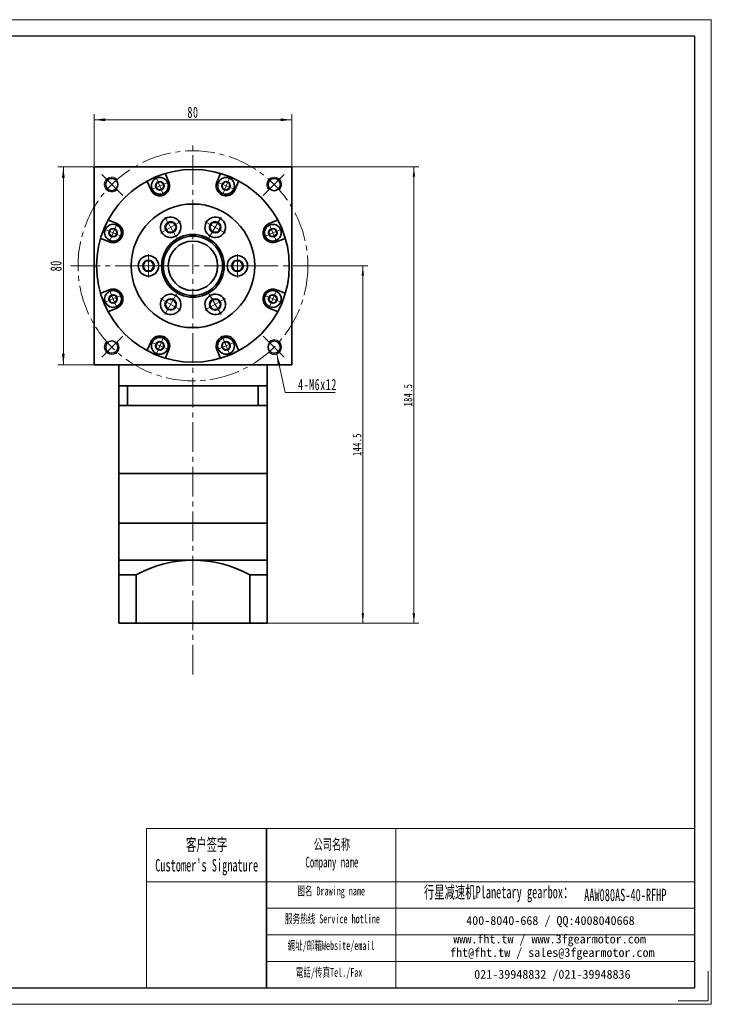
# Model space of a CAD drawing. Header units: millimetres. Extents: x -284 to 279, y -184 to 233.
# Tile 2 of 2: x -1 to 279, y -184 to 215. Entities that reach past the tile are written whole.
import ezdxf

# ---------------------------------------------------------------- set-up
doc = ezdxf.new("R2010")
doc.units = ezdxf.units.MM
doc.set_wipeout_variables(frame=1)
doc.linetypes.add('点画线', pattern=[18, 12, -2, 2, -2])
doc.layers.get('0').update_dxf_attribs({"lineweight": 35})
for name, color, linetype, lineweight in [('7标注层', 4, 'Continuous', 18), ('EB0_1', 7, 'Continuous', 35), ('SLD-0', 7, 'Continuous', 18), ('中心线层', 1, '点画线', 18), ('图框_外框线', 7, 'Continuous', 18), ('尺寸线层', 3, 'Continuous', 18), ('粗实线层', 7, 'Continuous', 35)]:
    doc.layers.add(name, color=color, linetype=linetype, lineweight=lineweight)
doc.styles.add('SLDTEXTSTYLE4', font='txt', dxfattribs={"width": 0.611111})
doc.styles.add('标准', font='txt', dxfattribs={"width": 0.667})
doc.dimstyles.new('a4-1-1.5', dxfattribs={"dimtxt": 4.5, "dimasz": 4.5, "dimexe": 2.25, "dimexo": 0, "dimgap": 0.75, "dimtad": 1, "dimdec": 3, "dimdsep": 46, "dimtxsty": '标准', "dimblk": '_CAXARROW', "dimcen": 0, "dimdle": 9, "dimazin": 2, "dimtfac": 0.707107, "dimtdec": 3, "dimtix": 1, "dimtmove": 2, "dimatfit": 3, "dimfxl": 0, "dimfrac": 2, "dimtolj": 1, "dimarcsym": 0})
doc.dimstyles.new('标准', dxfattribs={"dimtxt": 3.5, "dimasz": 4, "dimexe": 2, "dimexo": 0, "dimtad": 1, "dimdsep": 46, "dimtxsty": '标准', "dimblk": '_CAXARROW', "dimcen": 0, "dimdle": 8, "dimazin": 2, "dimtfac": 0.707107, "dimtdec": 3, "dimtmove": 2, "dimatfit": 3, "dimfxl": 0, "dimfrac": 2, "dimtolj": 1, "dimarcsym": 0})

# ---------------------------------------------------------------- blocks, each defined once
blk = doc.blocks.new('*X5')
at = {"layer": '中心线层', "linetype": '点画线', "lineweight": 18}
for p, q in [((0, -4.76), (0, 4.76)), ((-4.76, 0), (4.76, 0))]:
    blk.add_line(p, q, dxfattribs=at)
at = {"layer": '粗实线层'}
for p, q in [((-2.31, 0), (-1.15, 2)), ((-2.31, 0), (-1.15, -2)), ((-1.15, 2), (1.15, 2)), ((2.31, 0), (1.15, 2)), ((2.31, 0), (1.15, 2)), ((2.31, 0), (1.15, -2)), ((-1.15, -2), (1.15, -2))]:
    blk.add_line(p, q, dxfattribs=at)
blk.add_circle((0, 0), 2.31, dxfattribs=at)
for start, end in [(0, 180), (180, 360)]:
    blk.add_arc((0, 0), 4.14, start, end, dxfattribs=at)
blk = doc.blocks.new('3432432432_2_1')
at = {"color": 7, "linetype": 'Continuous'}
for radius in [25, 12.68, 12]:
    blk.add_circle((0, 0), radius, dxfattribs=at)
at = {"layer": '粗实线层'}
for p, rotation in [((-9, 15.59), 299.9999999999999), ((9, 15.59), 240), ((18, 0), 180), ((-9, -15.59), 59.99999999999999), ((9, -15.59), 120)]:
    blk.add_blockref('*X5', p, dxfattribs=dict(at, rotation=rotation))
blk.add_blockref('*X5', (-18, 0), dxfattribs=at)
blk = doc.blocks.new('*X19')
at = {"layer": '尺寸线层', "linetype": 'Continuous'}
for points in [[(28.86, 174.05), (33.36, 174.61), (33.36, 173.49)], [(108.86, 174.05), (104.36, 174.61), (104.36, 173.49)]]:
    blk.add_hatch(color=0, dxfattribs=at).paths.add_polyline_path(points, flags=0)
at = {"layer": '尺寸线层', "color": 0, "linetype": 'Continuous'}
for p, q in [((28.86, 154.99), (28.86, 176.3)), ((108.86, 154.99), (108.86, 176.3)), ((28.86, 174.05), (108.86, 174.05))]:
    blk.add_line(p, q, dxfattribs=at)
at = {"layer": '尺寸线层', "color": 0, "insert": (68.86, 177.03), "char_height": 4.5, "width": 9, "attachment_point": 5, "line_spacing_factor": 1.15057, "style": '标准'}
blk.add_mtext('\\T1.1;80', dxfattribs=at)
blk = doc.blocks.new('_CAXARROW')
blk.add_hatch(color=0).paths.add_polyline_path([(0, 0), (-1, 0.125), (-1, -0.125)], flags=0)
blk = doc.blocks.new('*X20')
at = {"layer": '尺寸线层', "linetype": 'Continuous'}
for points in [[(16.41, 154.99), (15.84, 150.49), (16.97, 150.49)], [(16.41, 74.99), (15.84, 79.49), (16.97, 79.49)]]:
    blk.add_hatch(color=0, dxfattribs=at).paths.add_polyline_path(points, flags=0)
at = {"layer": '尺寸线层', "color": 0, "linetype": 'Continuous'}
for p, q in [((28.86, 154.99), (14.16, 154.99)), ((16.41, 74.99), (16.41, 154.99)), ((28.86, 74.99), (14.16, 74.99))]:
    blk.add_line(p, q, dxfattribs=at)
at = {"layer": '尺寸线层', "color": 0, "insert": (13.43, 114.99), "char_height": 4.5, "width": 9, "attachment_point": 5, "rotation": 90, "line_spacing_factor": 1.15057, "style": '标准'}
blk.add_mtext('\\T1.1;80', dxfattribs=at)
blk = doc.blocks.new('*X21')
at = {"layer": '尺寸线层', "linetype": 'Continuous'}
blk.add_hatch(color=0, dxfattribs=at).paths.add_polyline_path([(-6.36, 15.51), (-4.86, 11.23), (-5.96, 10.99)], flags=0)
at = {"layer": '尺寸线层', "color": 0, "linetype": 'Continuous'}
blk.add_line((-6.36, 15.51), (-3, 0), dxfattribs=at)
at = {"layer": '尺寸线层', "color": 0}
for p, q in [((-3, 0), (0, 0)), ((0, 0), (17.35, 0)), ((0, 0), (0, 0))]:
    blk.add_line(p, q, dxfattribs=at)
at = {"layer": '尺寸线层', "color": 0, "insert": (2.25, 0.9), "char_height": 4.5, "width": 30.2032, "attachment_point": 7, "line_spacing_factor": 1.15057, "style": '标准'}
blk.add_mtext('\\T1.1;4-M6x12', dxfattribs=at)
blk = doc.blocks.new('*X22')
at = {"layer": '中心线层', "linetype": '点画线', "lineweight": 18}
for p, q in [((-3.89, 0), (3.89, 0)), ((0, -3.89), (0, 3.89))]:
    blk.add_line(p, q, dxfattribs=at)
at = {"layer": '粗实线层'}
for p, q in [((-1.73, 0), (-0.87, 1.5)), ((-1.73, 0), (-0.87, -1.5)), ((-0.87, 1.5), (0.87, 1.5)), ((1.73, 0), (0.87, 1.5)), ((1.73, 0), (0.87, 1.5)), ((1.73, 0), (0.87, -1.5)), ((-0.87, -1.5), (0.87, -1.5))]:
    blk.add_line(p, q, dxfattribs=at)
blk.add_circle((0, 0), 1.73, dxfattribs=at)
for start, end in [(0, 180), (180, 360)]:
    blk.add_arc((0, 0), 3.39, start, end, dxfattribs=at)
blk = doc.blocks.new('*X38')
at = {"layer": '尺寸线层', "linetype": 'Continuous'}
for points in [[(137.61, 114.99), (137.11, 110.99), (138.11, 110.99)], [(137.61, -29.51), (137.11, -25.51), (138.11, -25.51)]]:
    blk.add_hatch(color=0, dxfattribs=at).paths.add_polyline_path(points, flags=0)
at = {"layer": '尺寸线层', "color": 0, "linetype": 'Continuous'}
for p, q in [((118.36, 114.99), (139.61, 114.99)), ((137.61, -29.51), (137.61, 114.99)), ((98.86, -29.51), (139.61, -29.51))]:
    blk.add_line(p, q, dxfattribs=at)
at = {"layer": '尺寸线层', "color": 0, "insert": (135.26, 42.74), "char_height": 3.5, "width": 16.1825, "attachment_point": 5, "rotation": 90, "line_spacing_factor": 1.15057, "style": '标准'}
blk.add_mtext('\\T1.1;144.5', dxfattribs=at)
blk = doc.blocks.new('*X39')
at = {"layer": '尺寸线层', "linetype": 'Continuous'}
for points in [[(158.27, 154.99), (158.77, 150.99), (157.77, 150.99)], [(158.27, -29.51), (158.77, -25.51), (157.77, -25.51)]]:
    blk.add_hatch(color=0, dxfattribs=at).paths.add_polyline_path(points, flags=0)
at = {"layer": '尺寸线层', "color": 0, "linetype": 'Continuous'}
for p, q in [((108.86, 154.99), (160.27, 154.99)), ((158.27, 154.99), (158.27, -29.51)), ((98.86, -29.51), (160.27, -29.51))]:
    blk.add_line(p, q, dxfattribs=at)
at = {"layer": '尺寸线层', "color": 0, "insert": (155.91, 62.74), "char_height": 3.5, "width": 16.1825, "attachment_point": 5, "rotation": 90, "line_spacing_factor": 1.15057, "style": '标准'}
blk.add_mtext('\\T1.1;184.5', dxfattribs=at)

msp = doc.modelspace()

# ---------------------------------------------------------------- linework, layer by layer
msp.add_line((98.6094, -112.5782), (98.6094, -176.9379))
at = {"layer": '7标注层', "color": 0}
msp.add_line((50.06, -112.5782), (50.06, -176.9269), dxfattribs=at)
at = {"layer": 'EB0_1'}
for p, q in [((98.8621, 66.4919), (38.8621, 66.4919)), ((98.8621, 66.4919), (38.8621, 66.4919)), ((98.8621, 66.4919), (38.8621, 66.4919)), ((38.8621, 66.4919), (38.8621, 30.9919)), ((98.8621, 66.4919), (98.8621, 30.9919)), ((98.8621, 58.4919), (38.8621, 58.4919)), ((98.8621, 30.9919), (38.8621, 30.9919)), ((38.8621, 30.9919), (38.8621, 10.9919)), ((98.8621, 10.9919), (98.8621, 30.9919)), ((38.8621, 10.9919), (98.8621, 10.9919))]:
    msp.add_line(p, q, dxfattribs=at)
at = {"layer": 'EB0_1', "linetype": 'Continuous', "lineweight": 35}
for p, q in [((38.8621, 10.9919), (98.8621, 10.9919)), ((38.8621, 10.9919), (38.8621, -12.0081)), ((98.8621, -29.5081), (98.8621, 10.9919)), ((38.8621, -12.0081), (38.8621, -29.5081)), ((98.8621, -29.5081), (38.8621, -29.5081))]:
    msp.add_line(p, q, dxfattribs=at)
at = {"layer": '中心线层'}
for p, q in [((40.4682, 143.3857), (31.3987, 152.4553)), ((97.256, 143.3857), (106.3256, 152.4553)), ((40.4682, 86.598), (31.3987, 77.5284)), ((97.256, 86.598), (106.3256, 77.5284))]:
    msp.add_line(p, q, dxfattribs=at)
at = {"layer": '图框_外框线'}
for p, q in [((50.06, -112.5782), (98.6094, -112.5782)), ((98.6094, -112.5782), (98.6094, -176.9269)), ((98.6094, -112.5782), (271.9446, -112.5782)), ((150.9181, -112.5782), (150.9181, -176.9269)), ((50.06, -134.0514), (98.6094, -134.0514)), ((98.6094, -134.0514), (271.9446, -134.0514)), ((98.6094, -144.788), (271.9446, -144.788)), ((98.6094, -155.5246), (271.9446, -155.5246)), ((98.6094, -166.2613), (271.9446, -166.2613))]:
    msp.add_line(p, q, dxfattribs=at)
at = {"layer": '图框_外框线', "color": 3}
msp.add_lwpolyline([(277.307, -170.224), (277.307, -182.2893), (265.2417, -182.2893)], dxfattribs=at)
at = {"layer": '粗实线层'}
for p, q in [((59.1637, 148.8584), (57.9253, 151.8481)), ((78.5605, 148.8584), (79.7989, 151.8481)), ((51.7727, 145.7969), (50.5343, 148.7867)), ((85.9516, 145.7969), (87.19, 148.7867)), ((38.0571, 132.0813), (35.0673, 133.3197)), ((99.6672, 132.0813), (102.6569, 133.3197)), ((34.9956, 124.6903), (32.0058, 125.9287)), ((102.7286, 124.6903), (105.7184, 125.9287)), ((34.9956, 105.2935), (32.0058, 104.055)), ((102.7286, 105.2935), (105.7184, 104.055)), ((38.0571, 97.9024), (35.0673, 96.664)), ((99.6672, 97.9024), (102.6569, 96.664)), ((51.7727, 84.1868), (50.5343, 81.197)), ((85.9516, 84.1868), (87.19, 81.197)), ((59.1637, 81.1253), (57.9253, 78.1356)), ((78.5605, 81.1253), (79.7989, 78.1356)), ((38.8621, 66.4919), (38.8621, 74.9919)), ((98.8621, 66.4919), (98.8621, 74.9919)), ((42.4046, 66.4919), (42.4046, 58.4919)), ((95.3196, 66.4919), (95.3196, 58.4919)), ((38.8621, -4.0081), (98.8621, -4.0081)), ((45.8621, -9.9549), (38.8621, -9.9549)), ((45.8621, -9.9549), (45.8621, -29.5081)), ((45.8621, -9.9549), (45.8621, -29.5081)), ((91.8621, -9.9549), (91.8621, -29.5081)), ((91.8621, -9.9549), (91.8621, -29.5081)), ((91.8621, -9.9549), (98.8621, -9.9549))]:
    msp.add_line(p, q, dxfattribs=at)
for centre in [(35.9817, 147.8723), (101.7426, 147.8723), (35.9817, 82.1114), (101.7426, 82.1114)]:
    msp.add_circle(centre, 2.5, dxfattribs=at)
for centre, radius, start, end in [((58.3873, 152.0395), 0.5, 105.787488, 202.500112), ((79.337, 152.0395), 0.5, 337.499888, 74.212512), ((50.0723, 148.5953), 0.5, 22.499888, 119.212512), ((55.4682, 147.3276), 4, 202.5, 22.5), ((82.256, 147.3276), 4, 157.5, 337.5), ((87.6519, 148.5953), 0.5, 60.787488, 157.500112), ((35.2586, 133.7816), 0.5, 150.787488, 247.500112), ((36.5263, 128.3858), 4, 247.5, 67.5), ((101.1979, 128.3858), 4, 112.5, 292.5), ((102.4656, 133.7816), 0.5, 292.499888, 29.212512), ((31.8145, 125.4667), 0.5, 67.499888, 164.212512), ((105.9098, 125.4667), 0.5, 15.787488, 112.500112), ((31.8145, 104.517), 0.5, 195.787488, 292.500112), ((36.5263, 101.5979), 4, 292.5, 112.5), ((101.1979, 101.5979), 4, 67.5, 247.5), ((105.9098, 104.517), 0.5, 247.499888, 344.212512), ((35.2586, 96.2021), 0.5, 112.499888, 209.212512), ((102.4656, 96.2021), 0.5, 330.787488, 67.500112), ((55.4682, 82.6561), 4, 337.5, 157.5), ((82.256, 82.6561), 4, 22.5, 202.5), ((50.0723, 81.3884), 0.5, 240.787488, 337.500112), ((87.6519, 81.3884), 0.5, 202.499888, 299.212512), ((58.3873, 77.9442), 0.5, 157.499888, 254.212512), ((79.337, 77.9442), 0.5, 285.787488, 22.500112), ((68.8621, -51.4599), 47.4517, 61.006989, 118.993011)]:
    msp.add_arc(centre, radius, start, end, dxfattribs=at)
at = {"layer": '粗实线层', "lineweight": 18}
for centre, start, end in [((35.9817, 147.8723), 43.151428, 315), ((101.7426, 147.8723), 313.151428, 225), ((35.9817, 82.1114), 133.151428, 45), ((101.7426, 82.1114), 223.151428, 135)]:
    msp.add_arc(centre, 3, start, end, dxfattribs=at)

# ---------------------------------------------------------------- block references
at = {"layer": '尺寸线层'}
msp.add_blockref('*X21', (109.1305, 63.7843), dxfattribs=at)
at = {"layer": '粗实线层'}
msp.add_blockref('3432432432_2_1', (68.8621, 114.9919), dxfattribs=at)
for p, rotation in [((36.5263, 128.3858), 67.50000000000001), ((36.5263, 101.5979), 112.5), ((101.1979, 101.5979), 247.5000000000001), ((82.256, 82.6561), 202.5)]:
    msp.add_blockref('*X22', p, dxfattribs=dict(at, rotation=rotation))

# ---------------------------------------------------------------- texts
at = {"layer": 'SLD-0', "color": 1, "attachment_point": 2, "style": 'SLDTEXTSTYLE4'}
for s, insert, char_height, width in [("{\\fSimSun|b1|i0|c134|p2;客户签字\\PCustomer's Signature}", (74.4184, -116.5508), 5.010421, 62.330152), ('{\\fSimSun|b1|i0|c134|p2;公司名称\\PCompany name}', (125.0955, -116.8168), 4.294646, 55.602262), ('{\\fSimSun|b1|i0|c134|p2;  \\H1.1667x;行星减速机Planetary gearbox\\fSimSun|b0|i0|c134|p2;：}', (190.7807, -135.7545), 4.294646, 67.544653), ('{\\fSimSun|b1|i0|c134|p2;图名 Drawing name}', (124.8019, -136.0306), 3.578872, 45.769065), ('AAW080AS-40-RFHP', (243.8392, -136.8947), 5.010421, 36.463237), ('{\\fSimSun|b1|i0|c134|p2;服务热线 Service hotline}', (125.3094, -147.2842), 3.578872, 50.991135), ('{\\fSimSun|b1|i0|c134|p2;網址/邮箱Website/email}', (124.7522, -158.0668), 3.578872, 53.076972), ('{\\fSimSun|b1|i0|c134|p2;電話/传真Tel./Fax}', (123.9503, -168.9335), 3.578872, 53.715332)]:
    msp.add_mtext(s, dxfattribs=dict(at, insert=insert, char_height=char_height, width=width))
at = {"layer": 'SLD-0', "color": 1, "char_height": 3.578872, "attachment_point": 2}
for s, insert, width in [('{\\fSimSun|b1|i0|c134|p2;400-8040-668 / QQ:4008040668}', (213.53, -147.9681), 104.200324), ('{\\fSimSun|b1|i0|c134|p2;www.fht.tw / www.3fgearmotor.com }', (213.2, -155.4224), 104.317624), ('{\\fSimSun|b1|i0|c134|p2;fht@fht.tw / sales@3fgearmotor.com }', (214.2907, -160.8721), 104.317624), ('{\\fSimSun|b1|i0|c134|p2;021-39948832 /021-39948836 }', (214.3281, -169.716), 79.654398)]:
    msp.add_mtext(s, dxfattribs=dict(at, insert=insert, width=width))

# ---------------------------------------------------------------- dimensions: what is measured, and where the dimension line sits
at = {"layer": '尺寸线层'}
dim = msp.add_linear_dim(base=(108.8621, 174.051), p1=(28.8621, 154.9919), p2=(108.8621, 154.9919), dimstyle='a4-1-1.5', override={"dimsah": 1, "dimtfill": 1, "dimtzin": 8}, dxfattribs=at)
dim.commit()
dim.dimension.update_dxf_attribs({"geometry": '*X19', "text_midpoint": (68.8621, 177.0267), "dimtype": 160})
for base, p1, p2, dimstyle, override, picture, middle in [((16.4071, 154.9919), (28.8621, 74.9919), (28.8621, 154.9919), 'a4-1-1.5', {"dimsah": 1, "dimtfill": 1, "dimtzin": 8}, '*X20', (13.4314, 114.9919)), ((137.6111, 114.9919), (98.8621, -29.5081), (118.3621, 114.9919), '标准', {"dimsah": 1, "dimtfill": 1, "dimtzin": 8, "dimarcsym": 0}, '*X38', (135.255, 42.7419))]:
    dim = msp.add_linear_dim(base=base, p1=p1, p2=p2, angle=90, dimstyle=dimstyle, override=override, dxfattribs=at)
    dim.commit()
    dim.dimension.update_dxf_attribs({"geometry": picture, "text_midpoint": middle, "dimtype": 160})

# ---------------------------------------------------------------- next in the draw order: linework, layer by layer
at = {"layer": '中心线层'}
for p, q in [((68.8621, -50.2827), (68.8621, 163.9363)), ((19.3621, 114.9919), (118.3621, 114.9919))]:
    msp.add_line(p, q, dxfattribs=at)
msp.add_circle((68.8621, 114.9919), 46.5, dxfattribs=at)
at = {"layer": '粗实线层'}
msp.add_lwpolyline([(28.8621, 74.9919), (28.8621, 154.9919), (108.8621, 154.9919), (108.8621, 74.9919)], close=True, dxfattribs=at)
for radius in [39, 10]:
    msp.add_circle((68.8621, 114.9919), radius, dxfattribs=at)

# ---------------------------------------------------------------- next in the draw order: wipeouts: each hides what was drawn before it
for points in [[(58.6002, 148.6249), (58.3057, 149.1826), (58.3057, 149.1826), (57.6905, 149.8876), (56.906, 150.3976), (56.012, 150.6737), (55.0765, 150.6949), (54.1709, 150.4596), (54.1709, 150.4596), (53.3641, 149.9856), (52.7176, 149.3092), (52.2807, 148.4818), (52.0866, 147.5664), (52.1502, 146.6329), (52.1502, 146.6329), (52.3363, 146.0303), (52.3363, 146.0303), (52.7787, 145.2639), (53.4045, 144.6382), (54.1709, 144.1957), (55.0257, 143.9666), (55.9107, 143.9666), (56.7655, 144.1957), (56.7655, 144.1957), (57.6698, 144.7499), (58.3587, 145.5564), (58.7645, 146.5363), (58.8478, 147.5936)], [(85.388, 146.0303), (85.5741, 146.6329), (85.5741, 146.6329), (85.6376, 147.5664), (85.4435, 148.4818), (85.0066, 149.3092), (84.3601, 149.9856), (83.5533, 150.4596), (83.5533, 150.4596), (82.6477, 150.6949), (81.7123, 150.6737), (80.8182, 150.3976), (80.0338, 149.8876), (79.4186, 149.1826), (79.4186, 149.1826), (79.1241, 148.6249), (79.1241, 148.6249), (78.895, 147.7701), (78.895, 146.8852), (79.1241, 146.0303), (79.5666, 145.2639), (80.1923, 144.6382), (80.9587, 144.1957), (80.9587, 144.1957), (81.9901, 143.9481), (83.0474, 144.0313), (84.0273, 144.4372), (84.8338, 145.126)], [(102.4952, 125.2538), (103.0529, 125.5483), (103.0529, 125.5483), (103.7579, 126.1635), (104.2679, 126.948), (104.544, 127.842), (104.5652, 128.7775), (104.3299, 129.6831), (104.3299, 129.6831), (103.8559, 130.4898), (103.1795, 131.1363), (102.352, 131.5733), (101.4367, 131.7674), (100.5032, 131.7038), (100.5032, 131.7038), (99.9006, 131.5177), (99.9006, 131.5177), (99.1342, 131.0752), (98.5084, 130.4495), (98.066, 129.6831), (97.8369, 128.8283), (97.8369, 127.9433), (98.066, 127.0885), (98.066, 127.0885), (98.6201, 126.1841), (99.4266, 125.4953), (100.4065, 125.0894), (101.4639, 125.0062)], [(52.3363, 83.9534), (52.1502, 83.3508), (52.1502, 83.3508), (52.0866, 82.4173), (52.2807, 81.5019), (52.7176, 80.6745), (53.3641, 79.9981), (54.1709, 79.5241), (54.1709, 79.5241), (55.0765, 79.2888), (56.012, 79.31), (56.906, 79.5861), (57.6905, 80.0961), (58.3057, 80.8011), (58.3057, 80.8011), (58.6002, 81.3588), (58.6002, 81.3588), (58.8292, 82.2136), (58.8292, 83.0986), (58.6002, 83.9534), (58.1577, 84.7198), (57.5319, 85.3455), (56.7655, 85.788), (56.7655, 85.788), (55.7342, 86.0356), (54.6768, 85.9524), (53.6969, 85.5465), (52.8904, 84.8577)]]:
    msp.add_wipeout(points).dxf.layer = '粗实线层'

# ---------------------------------------------------------------- next in the draw order: linework, layer by layer
at = {"layer": '图框_外框线', "color": 3}
msp.add_lwpolyline([(-284.402, -183.6299), (278.6476, -183.6299), (278.6476, 214.5266), (-284.402, 214.5266)], close=True, dxfattribs=at)
at = {"layer": '图框_外框线', "color": 3, "lineweight": 25}
msp.add_lwpolyline([(-250.8871, -176.9269), (271.9446, -176.9269), (271.9446, 207.8236), (-250.8871, 207.8236)], close=True, dxfattribs=at)

# ---------------------------------------------------------------- next in the draw order: block references
at = {"layer": '粗实线层'}
for p, rotation in [((55.4682, 147.3276), 22.5), ((82.256, 147.3276), 337.5000000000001), ((101.1979, 128.3858), 292.5000000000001), ((55.4682, 82.6561), 157.5000000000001)]:
    msp.add_blockref('*X22', p, dxfattribs=dict(at, rotation=rotation))

# ---------------------------------------------------------------- next in the draw order: dimensions: what is measured, and where the dimension line sits
at = {"layer": '尺寸线层'}
dim = msp.add_linear_dim(base=(158.2688, -29.5081), p1=(108.8621, 154.9919), p2=(98.8621, -29.5081), angle=90, dimstyle='标准', override={"dimsah": 1, "dimtfill": 1, "dimtzin": 8, "dimarcsym": 0}, dxfattribs=at)
dim.commit()
dim.dimension.update_dxf_attribs({"geometry": '*X39', "text_midpoint": (155.9127, 62.7419), "dimtype": 160})

doc.saveas('drawing.dxf')
